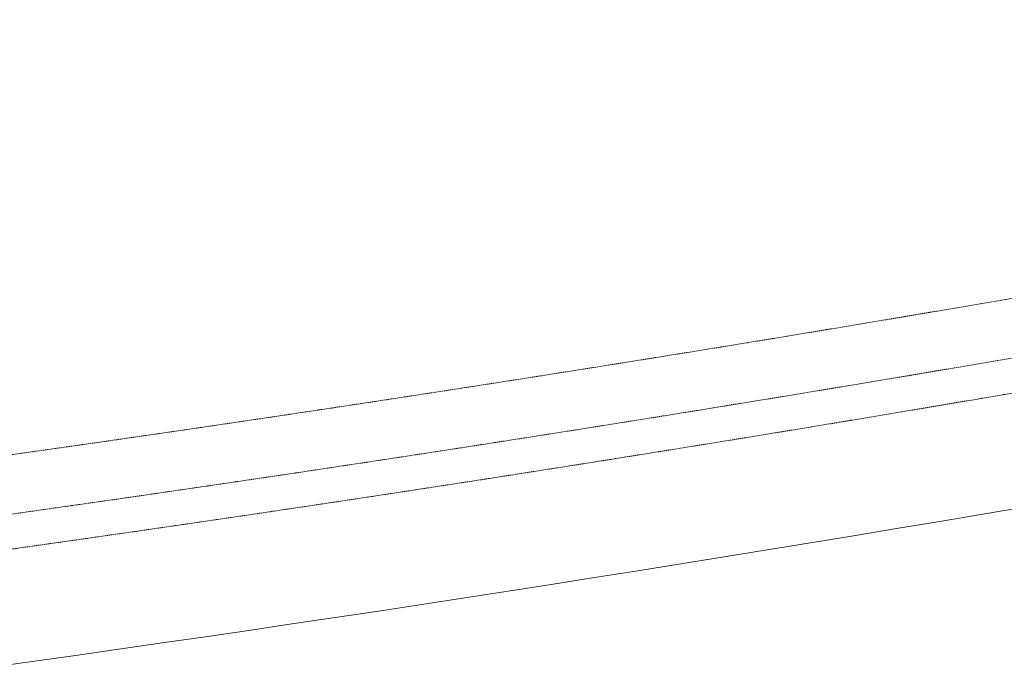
# Model space of a CAD drawing. Header units: metres. Extents: x 362935 to 596424, y 80601 to 172483.
# Tile 137 of 145: x 379489 to 380912, y 142890 to 143815. Entities that reach past the tile are written whole.
import ezdxf

# ---------------------------------------------------------------- set-up
doc = ezdxf.new("R2010")
doc.units = ezdxf.units.M
doc.linetypes.add('( Hidden )', pattern=[0.375, 0.25, -0.125])
doc.linetypes.add('DASHED2', pattern=[9.525, 6.35, -3.175])
for name, color, linetype, lineweight in [('A1-WODDEN BATTEN', 8, 'Continuous', 5), ('CT_BULKHEAD', 8, '( Hidden )', 5), ('FALSE CEILING', 8, 'Continuous', 5)]:
    doc.layers.add(name, color=color, linetype=linetype, lineweight=lineweight)

msp = doc.modelspace()

# ---------------------------------------------------------------- linework, layer by layer
at = {"layer": 'A1-WODDEN BATTEN', "color": 8, "linetype": 'DASHED2', "ltscale": 0.3}
for radius, end in [(48676.6, 282.51605), (48726.6, 282.51654)]:
    msp.add_arc((372703, 191303.6), radius, 277.76838, end, dxfattribs=at)
at = {"layer": 'CT_BULKHEAD', "linetype": 'DASHED2', "ltscale": 0.3}
msp.add_arc((372703, 191303.6), 48591.6, 277.76838, 287.96425, dxfattribs=at)
at = {"layer": 'FALSE CEILING', "color": 18, "true_color": 0x000000}
msp.add_lwpolyline([(382598.6, 141535.1), (382598.6, 139821.3), (379171.5, 139821.3), (379171.9, 142837.8), (379319.3, 142861.8, 0.020729), (383300.3, 143574), (383470.6, 143611.9), (383470.6, 143571.5), (383620.6, 143571.5), (383620.6, 143646.5), (383739.1, 143673.5, 0.021462), (387773.6, 144792.8), (388428.2, 144982.7), (388085.1, 140635.5), (383764.1, 139665.4), (383764.1, 138928.8), (382698.6, 138928.8), (382698.6, 141455.1), (383470.6, 141625.2), (383470.6, 140712), (383620.6, 140712), (383620.6, 141764.8)], format="xyb", close=True, dxfattribs=at)

doc.saveas('drawing.dxf')
